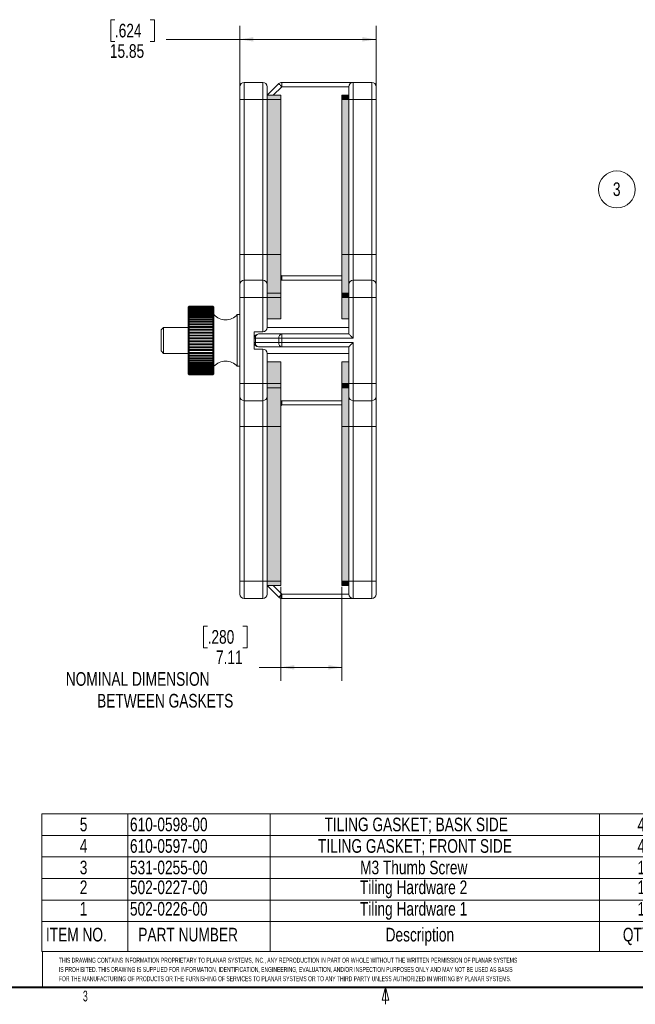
# Model space of a CAD drawing. Header units: millimetres. Extents: x 9 to 550, y 15 to 417.
# Tile 2 of 4: x 194 to 338, y 15 to 244. Entities that reach past the tile are written whole.
import ezdxf

# ---------------------------------------------------------------- set-up
doc = ezdxf.new("R2010")
doc.units = ezdxf.units.MM
doc.styles.add('SLDTEXTSTYLE0', font='TXT', dxfattribs={"width": 0.605})
doc.styles.add('SLDTEXTSTYLE3', font='TXT', dxfattribs={"width": 0.75})
doc.dimstyles.new('SLDDIMSTYLE1', dxfattribs={"dimtxt": 3.175, "dimasz": 3.175, "dimexe": 0, "dimexo": 0.0625, "dimgap": 0.79375, "dimtad": 0, "dimtih": 1, "dimtoh": 1, "dimlfac": 0.5, "dimrnd": 1e-09, "dimzin": 12, "dimdsep": 46, "dimtxsty": 'SLDTEXTSTYLE3', "dimsah": 1, "dimcen": 0.09, "dimadec": 0, "dimazin": 3, "dimtfac": 1, "dimtofl": 0, "dimtmove": 0, "dimatfit": 3, "dimfxl": 1, "dimfrac": 2, "dimtolj": 1, "dimtzin": 12, "dimarcsym": 0})

# ---------------------------------------------------------------- blocks, each defined once
blk = doc.blocks.new('SW_NOTE_4')
at = {"color": 0, "linetype": 'Continuous', "lineweight": 0, "char_height": 1.15, "attachment_point": 1, "style": 'SLDTEXTSTYLE0'}
for s, insert in [('THIS DRAWING CONTAINS INFORMATION PROPRIETARY TO PLANAR SYSTEMS, INC., ANY REPRODUCTION IN PART OR WHOLE WITHOUT THE WRITTEN PERMISSION OF PLANAR SYSTEMS', (0, 1.48)), ('IS PROHIBITED. THIS DRAWING IS SUPPLIED FOR INFORMATION, IDENTIFICATION, ENGINEERING, EVALUATION, AND/OR INSPECTION PURPOSES ONLY AND MAY NOT BE USED AS BASIS', (0, -0.67)), ('FOR THE MANUFACTURING OF PRODUCTS OR THE FURNISHING OF SERVICES TO PLANAR SYSTEMS OR TO ANY THIRD PARTY UNLESS AUTHORIZED IN WRITING BY PLANAR SYSTEMS.', (0, -2.82))]:
    blk.add_mtext(s, dxfattribs=dict(at, insert=insert))
blk = doc.blocks.new('SW_TABLEANNOTATION_1')
at = {"color": 0, "linetype": 'Continuous', "lineweight": 0}
for p, q in [((0, 0), (0, -32)), ((149.74, 0), (0, 0)), ((20, 0), (20, -25)), ((53.13, 0), (53.13, -25)), ((129.74, 0), (129.74, -25)), ((149.74, -32), (149.74, 0)), ((0, -5), (149.74, -5)), ((0, -10), (149.74, -10)), ((0, -15), (149.74, -15)), ((0, -20), (149.74, -20)), ((0, -25), (149.74, -25)), ((20, -25), (20, -32)), ((53.13, -25), (53.13, -32)), ((129.74, -25), (129.74, -32)), ((0, -32), (149.74, -32))]:
    blk.add_line(p, q, dxfattribs=at)
at = {"color": 0, "linetype": 'Continuous', "lineweight": 0, "attachment_point": 1, "style": 'SLDTEXTSTYLE3'}
for s, insert, char_height in [('5', (8.83, -0.85), 3.17), ('610-0598-00', (20.5, -0.85), 3.175), ('TILING GASKET; BASK SIDE', (65.76, -0.85), 3.175), ('4', (138.56, -0.85), 3.17), ('4', (8.83, -5.85), 3.17), ('610-0597-00', (20.5, -5.85), 3.175), ('TILING GASKET; FRONT SIDE', (64.23, -5.85), 3.175), ('4', (138.56, -5.85), 3.17), ('3', (8.83, -10.85), 3.17), ('531-0255-00', (20.5, -10.85), 3.175), ('M3 Thumb Screw', (74.04, -10.85), 3.175), ('1', (138.56, -10.85), 3.17), ('2', (8.83, -15.46), 3.17), ('502-0227-00', (20.5, -15.46), 3.175), ('Tiling Hardware 2', (74, -15.46), 3.175), ('1', (138.56, -15.46), 3.17), ('1', (8.83, -20.46), 3.17), ('502-0226-00', (20.5, -20.46), 3.175), ('Tiling Hardware 1', (74, -20.46), 3.175), ('1', (138.56, -20.46), 3.17), ('ITEM NO.', (0.96, -26.46), 3.175), ('PART NUMBER', (22.44, -26.46), 3.175), ('Description', (79.97, -26.46), 3.175), ('QTY.', (135.15, -26.46), 3.175)]:
    blk.add_mtext(s, dxfattribs=dict(at, insert=insert, char_height=char_height))
blk = doc.blocks.new('_D_2')
at = {"color": 7, "linetype": 'Continuous', "lineweight": 0}
for p, q in [((216.47, 243.96), (215.5, 243.96)), ((215.5, 243.96), (215.5, 238.92)), ((224.68, 243.96), (225.65, 243.96)), ((225.65, 243.96), (225.65, 238.92)), ((245.51, 226.66), (245.51, 242.57)), ((277.21, 226.66), (277.21, 242.57)), ((215.5, 238.92), (216.47, 238.92)), ((225.65, 238.92), (224.68, 238.92)), ((245.51, 239.39), (228.43, 239.39)), ((277.21, 239.39), (245.51, 239.39))]:
    blk.add_line(p, q, dxfattribs=at)
for points in [[(245.51, 239.39), (248.69, 238.88), (248.69, 239.9)], [(277.21, 239.39), (274.04, 239.9), (274.04, 238.88)]]:
    blk.add_solid(points, dxfattribs=at)
at = {"color": 7, "linetype": 'Continuous', "lineweight": 0, "char_height": 3.175, "attachment_point": 1, "style": 'SLDTEXTSTYLE3'}
for s, insert in [('.624', (216.47, 243.02)), ('15.85', (215.3, 238.27))]:
    blk.add_mtext(s, dxfattribs=dict(at, insert=insert))
blk = doc.blocks.new('_D_3')
at = {"color": 7, "linetype": 'Continuous', "lineweight": 0}
for p, q in [((255.07, 112.12), (255.07, 90.22)), ((269.29, 112.12), (269.29, 90.22)), ((238.04, 103), (237.07, 103)), ((237.07, 103), (237.07, 97.96)), ((246.25, 103), (247.22, 103)), ((247.22, 103), (247.22, 97.96)), ((237.07, 97.96), (238.04, 97.96)), ((247.22, 97.96), (246.25, 97.96)), ((255.07, 93.39), (250, 93.39)), ((269.29, 93.39), (255.07, 93.39))]:
    blk.add_line(p, q, dxfattribs=at)
for points in [[(255.07, 93.39), (258.24, 92.88), (258.24, 93.9)], [(269.29, 93.39), (266.12, 93.9), (266.12, 92.88)]]:
    blk.add_solid(points, dxfattribs=at)
at = {"color": 7, "linetype": 'Continuous', "lineweight": 0, "char_height": 3.175, "attachment_point": 1, "style": 'SLDTEXTSTYLE3'}
for s, insert in [('.280', (238.04, 102.06)), ('7.11', (239.98, 97.31)), ('NOMINAL DIMENSION', (205.05, 92.27)), ('BETWEEN GASKETS', (212.33, 87.22))]:
    blk.add_mtext(s, dxfattribs=dict(at, insert=insert))
blk = doc.blocks.new('SW_NOTE_9')
at = {"color": 0, "linetype": 'Continuous', "lineweight": 0}
blk.add_circle((-4.3, 0), 4.3, dxfattribs=at)
at = {"color": 0, "linetype": 'Continuous', "lineweight": 0, "insert": (-4.33, 1.64), "char_height": 3.17, "attachment_point": 2, "style": 'SLDTEXTSTYLE3'}
blk.add_mtext('3', dxfattribs=at)

msp = doc.modelspace()

# ---------------------------------------------------------------- hatches: boundary and pattern name
at = {"linetype": 'Continuous'}
for points in [[(251.865, 225.39), (255.065, 225.39), (255.065, 226.39), (251.865, 226.39)], [(251.865, 189.39), (255.065, 189.39), (255.065, 225.39), (251.865, 225.39)], [(269.29, 225.39), (270.865, 225.39), (270.865, 226.39), (269.29, 226.39)], [(269.29, 189.39), (270.865, 189.39), (270.865, 225.39), (269.29, 225.39)], [(251.865, 180.39), (255.065, 180.39), (255.065, 189.39), (251.865, 189.39)], [(269.29, 180.39), (270.865, 180.39), (270.865, 189.39), (269.29, 189.39)], [(251.865, 179.39), (255.065, 179.39), (255.065, 180.39), (251.865, 180.39)], [(251.865, 174.39), (255.065, 174.39), (255.065, 179.39), (251.865, 179.39)], [(269.29, 179.39), (270.865, 179.39), (270.865, 180.39), (269.29, 180.39)], [(269.29, 174.39), (270.865, 174.39), (270.865, 179.39), (269.29, 179.39)], [(251.865, 159.39), (255.065, 159.39), (255.065, 164.39), (251.865, 164.39)], [(269.29, 159.39), (270.865, 159.39), (270.865, 164.39), (269.29, 164.39)], [(251.865, 158.39), (255.065, 158.39), (255.065, 159.39), (251.865, 159.39)], [(251.865, 149.39), (255.065, 149.39), (255.065, 158.39), (251.865, 158.39)], [(269.29, 158.39), (270.865, 158.39), (270.865, 159.39), (269.29, 159.39)], [(269.29, 149.39), (270.865, 149.39), (270.865, 158.39), (269.29, 158.39)], [(251.865, 113.39), (255.065, 113.39), (255.065, 149.39), (251.865, 149.39)], [(269.29, 113.39), (270.865, 113.39), (270.865, 149.39), (269.29, 149.39)], [(251.865, 112.39), (255.065, 112.39), (255.065, 113.39), (251.865, 113.39)], [(269.29, 112.39), (270.865, 112.39), (270.865, 113.39), (269.29, 113.39)]]:
    msp.add_hatch(color=7, dxfattribs=at).paths.add_polyline_path(points, flags=0)

# ---------------------------------------------------------------- linework, layer by layer
at = {"color": 7, "linetype": 'Continuous', "lineweight": 0}
for p, q in [((246.515, 229.39), (246.515, 225.39)), ((246.515, 229.39), (250.865, 229.39)), ((250.865, 225.39), (250.865, 229.39)), ((251.865, 226.39), (254.572, 229.097)), ((255.279, 229.39), (255.279, 228.39)), ((255.279, 229.39), (271.865, 229.39)), ((271.865, 229.39), (271.865, 225.39)), ((271.865, 229.39), (276.215, 229.39)), ((276.215, 225.39), (276.215, 229.39)), ((245.515, 225.39), (245.515, 228.39)), ((251.865, 228.39), (251.865, 225.39)), ((270.865, 228.39), (255.279, 228.39)), ((270.865, 225.39), (270.865, 228.39)), ((277.215, 228.39), (277.215, 225.39)), ((246.515, 225.39), (245.515, 225.39)), ((245.515, 189.39), (245.515, 225.39)), ((246.515, 225.39), (246.515, 189.39)), ((250.865, 225.39), (246.515, 225.39)), ((250.865, 189.39), (250.865, 225.39)), ((250.865, 225.39), (251.865, 225.39)), ((251.865, 226.39), (255.065, 226.39)), ((251.865, 225.39), (255.065, 225.39)), ((251.865, 225.39), (251.865, 189.39)), ((255.065, 225.39), (255.065, 226.39)), ((255.065, 189.39), (255.065, 225.39)), ((269.29, 226.39), (270.865, 226.39)), ((269.29, 225.39), (269.29, 226.39)), ((269.29, 225.39), (270.865, 225.39)), ((269.29, 189.39), (269.29, 225.39)), ((270.865, 225.39), (270.865, 226.39)), ((270.865, 225.39), (271.865, 225.39)), ((270.865, 189.39), (270.865, 225.39)), ((271.865, 225.39), (271.865, 189.39)), ((276.215, 225.39), (271.865, 225.39)), ((276.215, 189.39), (276.215, 225.39)), ((276.215, 225.39), (277.215, 225.39)), ((277.215, 225.39), (277.215, 189.39)), ((246.515, 189.39), (245.515, 189.39)), ((245.515, 182.39), (245.515, 189.39)), ((246.515, 189.39), (246.515, 183.39)), ((246.515, 189.39), (250.865, 189.39)), ((250.865, 183.39), (250.865, 189.39)), ((250.865, 189.39), (251.865, 189.39)), ((251.865, 189.39), (255.065, 189.39)), ((251.865, 189.39), (251.865, 182.39)), ((255.065, 180.39), (255.065, 189.39)), ((269.29, 189.39), (270.865, 189.39)), ((269.29, 180.39), (269.29, 189.39)), ((270.865, 189.39), (271.865, 189.39)), ((270.865, 182.39), (270.865, 189.39)), ((271.865, 189.39), (271.865, 183.39)), ((271.865, 189.39), (276.215, 189.39)), ((276.215, 183.39), (276.215, 189.39)), ((276.215, 189.39), (277.215, 189.39)), ((277.215, 189.39), (277.215, 182.39)), ((246.515, 183.39), (246.515, 179.39)), ((246.515, 183.39), (250.865, 183.39)), ((250.865, 179.39), (250.865, 183.39)), ((255.279, 183.39), (255.279, 184.39)), ((269.29, 183.39), (255.279, 183.39)), ((271.865, 183.39), (271.865, 179.39)), ((271.865, 183.39), (276.215, 183.39)), ((276.215, 179.39), (276.215, 183.39)), ((245.515, 179.39), (245.515, 182.39)), ((251.865, 182.39), (251.865, 179.39)), ((270.865, 180.39), (270.865, 182.39)), ((277.215, 182.39), (277.215, 179.39)), ((245.515, 159.39), (245.515, 179.39)), ((246.515, 179.39), (245.515, 179.39)), ((250.865, 179.39), (246.515, 179.39)), ((246.515, 179.39), (246.515, 159.39)), ((250.865, 171.39), (250.865, 179.39)), ((251.865, 179.39), (250.865, 179.39)), ((251.865, 180.39), (255.065, 180.39)), ((251.865, 179.39), (255.065, 179.39)), ((251.865, 179.39), (251.865, 172.39)), ((255.065, 179.39), (255.065, 180.39)), ((255.065, 174.39), (255.065, 179.39)), ((269.29, 180.39), (270.865, 180.39)), ((269.29, 179.39), (269.29, 180.39)), ((269.29, 179.39), (270.865, 179.39)), ((269.29, 174.39), (269.29, 179.39)), ((270.865, 179.39), (270.865, 180.39)), ((270.865, 179.39), (271.865, 179.39)), ((270.865, 170.89), (270.865, 179.39)), ((276.215, 179.39), (271.865, 179.39)), ((271.865, 179.39), (271.865, 169.89)), ((277.215, 179.39), (276.215, 179.39)), ((276.215, 159.39), (276.215, 179.39)), ((277.215, 179.39), (277.215, 159.39)), ((233.765, 177.39), (233.515, 177.14)), ((233.515, 161.64), (233.515, 177.14)), ((233.765, 177.39), (233.765, 177.389)), ((233.765, 177.389), (233.765, 177.384)), ((233.765, 177.389), (239.265, 177.389)), ((233.765, 177.384), (233.765, 177.348)), ((239.265, 177.384), (233.765, 177.384)), ((233.765, 177.348), (233.765, 177.326)), ((233.765, 177.348), (239.265, 177.348)), ((233.765, 177.326), (233.765, 177.246)), ((239.265, 177.326), (233.765, 177.326)), ((233.765, 177.246), (233.765, 177.208)), ((233.765, 177.246), (239.265, 177.246)), ((233.765, 177.208), (233.765, 177.085)), ((239.265, 177.208), (233.765, 177.208)), ((233.765, 177.085), (233.765, 177.03)), ((233.765, 177.085), (239.265, 177.085)), ((233.765, 177.03), (233.765, 176.864)), ((239.265, 177.03), (233.765, 177.03)), ((233.765, 176.864), (233.765, 176.795)), ((233.765, 176.864), (239.265, 176.864)), ((233.765, 176.795), (233.765, 176.587)), ((239.265, 176.795), (233.765, 176.795)), ((233.765, 176.612), (239.265, 176.612)), ((233.765, 176.587), (233.765, 176.502)), ((233.765, 176.587), (239.265, 176.587)), ((233.765, 176.502), (233.765, 176.256)), ((239.265, 176.502), (233.765, 176.502)), ((233.765, 176.328), (239.265, 176.328)), ((239.515, 177.14), (239.265, 177.39)), ((239.265, 177.389), (239.265, 177.39)), ((239.265, 177.384), (239.265, 177.389)), ((239.265, 177.348), (239.265, 177.384)), ((239.265, 177.326), (239.265, 177.348)), ((239.265, 177.246), (239.265, 177.326)), ((239.265, 177.208), (239.265, 177.246)), ((239.265, 177.085), (239.265, 177.208)), ((239.265, 177.03), (239.265, 177.085)), ((239.265, 176.864), (239.265, 177.03)), ((239.265, 176.795), (239.265, 176.864)), ((239.265, 176.587), (239.265, 176.795)), ((239.265, 176.502), (239.265, 176.587)), ((239.265, 176.256), (239.265, 176.502)), ((239.515, 177.14), (239.515, 171.518)), ((233.765, 176.256), (233.765, 176.156)), ((233.765, 176.256), (239.265, 176.256)), ((233.765, 176.156), (233.765, 175.872)), ((239.265, 176.156), (233.765, 176.156)), ((233.765, 175.99), (239.265, 175.99)), ((233.765, 175.872), (233.765, 175.758)), ((233.765, 175.872), (239.265, 175.872)), ((233.765, 175.758), (233.765, 175.438)), ((239.265, 175.758), (233.765, 175.758)), ((233.765, 175.603), (239.265, 175.603)), ((233.765, 175.438), (233.765, 175.312)), ((233.765, 175.438), (239.265, 175.438)), ((233.765, 175.312), (233.765, 174.959)), ((239.265, 175.312), (233.765, 175.312)), ((233.765, 175.168), (239.265, 175.168)), ((233.765, 174.959), (233.765, 174.821)), ((233.765, 174.959), (239.265, 174.959)), ((233.765, 174.821), (233.765, 174.437)), ((239.265, 174.821), (233.765, 174.821)), ((233.765, 174.69), (239.265, 174.69)), ((233.765, 174.437), (233.765, 174.288)), ((233.765, 174.437), (239.265, 174.437)), ((233.765, 174.288), (233.765, 173.877)), ((239.265, 174.288), (233.765, 174.288)), ((233.765, 174.171), (239.265, 174.171)), ((239.265, 176.156), (239.265, 176.256)), ((239.265, 175.872), (239.265, 176.156)), ((239.265, 175.758), (239.265, 175.872)), ((239.265, 175.438), (239.265, 175.758)), ((239.265, 175.312), (239.265, 175.438)), ((239.265, 174.959), (239.265, 175.312)), ((239.265, 174.821), (239.265, 174.959)), ((239.265, 174.437), (239.265, 174.821)), ((239.265, 174.288), (239.265, 174.437)), ((239.265, 173.877), (239.265, 174.288)), ((245.515, 175.39), (244.915, 175.39)), ((244.915, 171.037), (244.915, 175.39)), ((251.865, 174.39), (255.065, 174.39)), ((269.29, 174.39), (270.865, 174.39)), ((227.776, 172.39), (227.215, 171.829)), ((227.215, 171.829), (227.215, 166.951)), ((233.515, 172.39), (227.776, 172.39)), ((227.776, 172.39), (227.776, 166.39)), ((233.765, 173.877), (233.765, 173.718)), ((233.765, 173.877), (239.265, 173.877)), ((233.765, 173.718), (233.765, 173.282)), ((239.265, 173.718), (233.765, 173.718)), ((233.765, 173.615), (239.265, 173.615)), ((233.765, 173.282), (233.765, 173.115)), ((233.765, 173.282), (239.265, 173.282)), ((233.765, 173.115), (233.765, 172.658)), ((239.265, 173.115), (233.765, 173.115)), ((233.765, 173.028), (239.265, 173.028)), ((233.765, 172.658), (233.765, 172.484)), ((233.765, 172.658), (239.265, 172.658)), ((233.765, 172.484), (233.765, 172.01)), ((239.265, 172.484), (233.765, 172.484)), ((233.765, 172.413), (239.265, 172.413)), ((233.765, 172.01), (233.765, 171.829)), ((233.765, 172.01), (239.265, 172.01)), ((233.765, 171.829), (233.765, 171.341)), ((239.265, 171.829), (233.765, 171.829)), ((233.765, 171.774), (239.265, 171.774)), ((239.265, 173.718), (239.265, 173.877)), ((239.265, 173.282), (239.265, 173.718)), ((239.265, 173.115), (239.265, 173.282)), ((239.265, 172.658), (239.265, 173.115)), ((239.265, 172.484), (239.265, 172.658)), ((239.265, 172.01), (239.265, 172.484)), ((239.265, 171.829), (239.265, 172.01)), ((239.265, 171.341), (239.265, 171.829)), ((270.865, 172.39), (251.865, 172.39)), ((233.765, 171.341), (233.765, 171.156)), ((233.765, 171.341), (239.265, 171.341)), ((233.765, 171.156), (233.765, 170.657)), ((239.265, 171.156), (233.765, 171.156)), ((233.765, 171.118), (239.265, 171.118)), ((233.765, 170.657), (233.765, 170.469)), ((233.765, 170.657), (239.265, 170.657)), ((233.765, 170.469), (233.765, 169.964)), ((239.265, 170.469), (233.765, 170.469)), ((233.765, 170.449), (239.265, 170.449)), ((233.765, 169.964), (233.765, 169.774)), ((233.765, 169.964), (239.265, 169.964)), ((233.765, 169.774), (233.765, 169.266)), ((239.265, 169.774), (233.765, 169.774)), ((233.765, 169.771), (239.265, 169.771)), ((239.265, 171.156), (239.265, 171.341)), ((239.265, 170.657), (239.265, 171.156)), ((239.265, 170.469), (239.265, 170.657)), ((239.265, 169.964), (239.265, 170.469)), ((239.265, 169.774), (239.265, 169.964)), ((239.265, 169.266), (239.265, 169.774)), ((239.515, 171.518), (239.515, 161.64)), ((244.915, 163.39), (244.915, 171.037)), ((248.865, 171.39), (248.865, 167.39)), ((248.865, 171.39), (250.865, 171.39)), ((249.158, 169.89), (248.865, 169.89)), ((254.572, 169.89), (249.158, 169.89)), ((249.158, 169.89), (249.158, 168.89)), ((249.865, 170.89), (255.279, 170.89)), ((255.279, 169.89), (254.572, 169.89)), ((254.572, 168.89), (254.572, 169.89)), ((255.279, 170.89), (270.865, 170.89)), ((255.279, 169.89), (255.279, 170.89)), ((255.279, 169.89), (255.279, 168.89)), ((271.865, 169.89), (255.279, 169.89)), ((233.765, 169.266), (233.765, 169.076)), ((233.765, 169.266), (239.265, 169.266)), ((233.765, 169.076), (233.765, 168.57)), ((239.265, 169.076), (233.765, 169.076)), ((239.265, 168.584), (233.765, 168.584)), ((233.765, 168.57), (233.765, 168.381)), ((233.765, 168.57), (239.265, 168.57)), ((233.765, 168.381), (233.765, 167.879)), ((239.265, 168.381), (233.765, 168.381)), ((239.265, 167.911), (233.765, 167.911)), ((233.765, 167.879), (233.765, 167.693)), ((233.765, 167.879), (239.265, 167.879)), ((233.765, 167.693), (233.765, 167.2)), ((239.265, 167.693), (233.765, 167.693)), ((239.265, 167.249), (233.765, 167.249)), ((233.765, 167.2), (233.765, 167.018)), ((233.765, 167.2), (239.265, 167.2)), ((239.265, 169.076), (239.265, 169.266)), ((239.265, 168.57), (239.265, 169.076)), ((239.265, 168.381), (239.265, 168.57)), ((239.265, 167.879), (239.265, 168.381)), ((239.265, 167.693), (239.265, 167.879)), ((239.265, 167.2), (239.265, 167.693)), ((239.265, 167.018), (239.265, 167.2)), ((248.865, 168.89), (249.158, 168.89)), ((248.865, 167.39), (250.865, 167.39)), ((249.158, 168.89), (254.572, 168.89)), ((255.279, 167.89), (249.865, 167.89)), ((250.865, 159.39), (250.865, 167.39)), ((254.572, 168.89), (255.279, 168.89)), ((255.279, 168.89), (271.865, 168.89)), ((255.279, 167.89), (255.279, 168.89)), ((270.865, 167.89), (255.279, 167.89)), ((270.865, 159.39), (270.865, 167.89)), ((271.865, 168.89), (271.865, 159.39)), ((227.215, 166.951), (227.776, 166.39)), ((227.776, 166.39), (233.515, 166.39)), ((233.765, 167.018), (233.765, 166.538)), ((239.265, 167.018), (233.765, 167.018)), ((239.265, 166.603), (233.765, 166.603)), ((233.765, 166.538), (233.765, 166.361)), ((233.765, 166.538), (239.265, 166.538)), ((233.765, 166.361), (233.765, 165.897)), ((239.265, 166.361), (233.765, 166.361)), ((239.265, 165.979), (233.765, 165.979)), ((233.765, 165.897), (233.765, 165.727)), ((233.765, 165.897), (239.265, 165.897)), ((233.765, 165.727), (233.765, 165.283)), ((239.265, 165.727), (233.765, 165.727)), ((239.265, 165.381), (233.765, 165.381)), ((233.765, 165.283), (233.765, 165.121)), ((233.765, 165.283), (239.265, 165.283)), ((233.765, 165.121), (233.765, 164.701)), ((239.265, 165.121), (233.765, 165.121)), ((239.265, 166.538), (239.265, 167.018)), ((239.265, 166.361), (239.265, 166.538)), ((239.265, 165.897), (239.265, 166.361)), ((239.265, 165.727), (239.265, 165.897)), ((239.265, 165.283), (239.265, 165.727)), ((239.265, 165.121), (239.265, 165.283)), ((239.265, 164.701), (239.265, 165.121)), ((251.865, 166.39), (270.865, 166.39)), ((251.865, 166.39), (251.865, 159.39)), ((239.265, 164.813), (233.765, 164.813)), ((233.765, 164.701), (233.765, 164.548)), ((233.765, 164.701), (239.265, 164.701)), ((233.765, 164.548), (233.765, 164.154)), ((239.265, 164.548), (233.765, 164.548)), ((239.265, 164.28), (233.765, 164.28)), ((233.765, 164.154), (233.765, 164.011)), ((233.765, 164.154), (239.265, 164.154)), ((233.765, 164.011), (233.765, 163.646)), ((239.265, 164.011), (233.765, 164.011)), ((239.265, 163.786), (233.765, 163.786)), ((233.765, 163.646), (233.765, 163.516)), ((233.765, 163.646), (239.265, 163.646)), ((233.765, 163.516), (233.765, 163.183)), ((239.265, 163.516), (233.765, 163.516)), ((239.265, 163.334), (233.765, 163.334)), ((233.765, 163.183), (233.765, 163.065)), ((233.765, 163.183), (239.265, 163.183)), ((233.765, 163.065), (233.765, 162.767)), ((239.265, 163.065), (233.765, 163.065)), ((239.265, 162.929), (233.765, 162.929)), ((233.765, 162.767), (233.765, 162.662)), ((233.765, 162.767), (239.265, 162.767)), ((233.765, 162.662), (233.765, 162.401)), ((239.265, 162.662), (233.765, 162.662)), ((239.265, 162.572), (233.765, 162.572)), ((239.265, 164.548), (239.265, 164.701)), ((239.265, 164.154), (239.265, 164.548)), ((239.265, 164.011), (239.265, 164.154)), ((239.265, 163.646), (239.265, 164.011)), ((239.265, 163.516), (239.265, 163.646)), ((239.265, 163.183), (239.265, 163.516)), ((239.265, 163.065), (239.265, 163.183)), ((239.265, 162.767), (239.265, 163.065)), ((239.265, 162.662), (239.265, 162.767)), ((239.265, 162.401), (239.265, 162.662)), ((244.915, 163.39), (245.515, 163.39)), ((251.865, 164.39), (255.065, 164.39)), ((255.065, 159.39), (255.065, 164.39)), ((269.29, 159.39), (269.29, 164.39)), ((269.29, 164.39), (270.865, 164.39)), ((233.515, 161.64), (233.765, 161.39)), ((233.765, 162.401), (233.765, 162.31)), ((233.765, 162.401), (239.265, 162.401)), ((233.765, 162.31), (233.765, 162.088)), ((239.265, 162.31), (233.765, 162.31)), ((239.265, 162.268), (233.765, 162.268)), ((233.765, 162.088), (233.765, 162.013)), ((233.765, 162.088), (239.265, 162.088)), ((233.765, 162.013), (233.765, 161.831)), ((239.265, 162.013), (233.765, 162.013)), ((233.765, 161.831), (233.765, 161.771)), ((233.765, 161.831), (239.265, 161.831)), ((233.765, 161.771), (233.765, 161.632)), ((239.265, 161.771), (233.765, 161.771)), ((233.765, 161.632), (233.765, 161.587)), ((233.765, 161.632), (239.265, 161.632)), ((233.765, 161.587), (233.765, 161.491)), ((239.265, 161.587), (233.765, 161.587)), ((233.765, 161.491), (233.765, 161.463)), ((233.765, 161.491), (239.265, 161.491)), ((233.765, 161.463), (233.765, 161.411)), ((239.265, 161.463), (233.765, 161.463)), ((233.765, 161.411), (233.765, 161.399)), ((233.765, 161.411), (239.265, 161.411)), ((233.765, 161.399), (233.765, 161.39)), ((239.265, 161.399), (233.765, 161.399)), ((233.765, 161.391), (239.265, 161.391)), ((239.265, 162.31), (239.265, 162.401)), ((239.265, 162.088), (239.265, 162.31)), ((239.265, 162.013), (239.265, 162.088)), ((239.265, 161.831), (239.265, 162.013)), ((239.265, 161.771), (239.265, 161.831)), ((239.265, 161.632), (239.265, 161.771)), ((239.265, 161.39), (239.515, 161.64)), ((239.265, 161.587), (239.265, 161.632)), ((239.265, 161.491), (239.265, 161.587)), ((239.265, 161.463), (239.265, 161.491)), ((239.265, 161.411), (239.265, 161.463)), ((239.265, 161.399), (239.265, 161.411)), ((239.265, 161.39), (239.265, 161.399)), ((245.515, 156.39), (245.515, 159.39)), ((246.515, 159.39), (245.515, 159.39)), ((246.515, 159.39), (250.865, 159.39)), ((246.515, 159.39), (246.515, 155.39)), ((250.865, 159.39), (251.865, 159.39)), ((250.865, 155.39), (250.865, 159.39)), ((251.865, 159.39), (255.065, 159.39)), ((251.865, 159.39), (251.865, 156.39)), ((251.865, 158.39), (255.065, 158.39)), ((255.065, 158.39), (255.065, 159.39)), ((255.065, 149.39), (255.065, 158.39)), ((269.29, 159.39), (270.865, 159.39)), ((269.29, 158.39), (269.29, 159.39)), ((269.29, 158.39), (270.865, 158.39)), ((269.29, 149.39), (269.29, 158.39)), ((270.865, 156.39), (270.865, 159.39)), ((271.865, 159.39), (270.865, 159.39)), ((271.865, 159.39), (271.865, 155.39)), ((271.865, 159.39), (276.215, 159.39)), ((277.215, 159.39), (276.215, 159.39)), ((276.215, 155.39), (276.215, 159.39)), ((277.215, 159.39), (277.215, 156.39)), ((245.515, 149.39), (245.515, 156.39)), ((251.865, 156.39), (251.865, 149.39)), ((270.865, 149.39), (270.865, 156.39)), ((277.215, 156.39), (277.215, 149.39)), ((250.865, 155.39), (246.515, 155.39)), ((246.515, 155.39), (246.515, 149.39)), ((250.865, 149.39), (250.865, 155.39)), ((255.279, 155.39), (269.29, 155.39)), ((255.279, 155.39), (255.279, 154.39)), ((276.215, 155.39), (271.865, 155.39)), ((271.865, 155.39), (271.865, 149.39)), ((276.215, 149.39), (276.215, 155.39)), ((245.515, 149.39), (246.515, 149.39)), ((245.515, 113.39), (245.515, 149.39)), ((250.865, 149.39), (246.515, 149.39)), ((246.515, 149.39), (246.515, 113.39)), ((251.865, 149.39), (250.865, 149.39)), ((250.865, 113.39), (250.865, 149.39)), ((251.865, 149.39), (255.065, 149.39)), ((251.865, 149.39), (251.865, 113.39)), ((255.065, 113.39), (255.065, 149.39)), ((269.29, 149.39), (270.865, 149.39)), ((269.29, 113.39), (269.29, 149.39)), ((271.865, 149.39), (270.865, 149.39)), ((270.865, 113.39), (270.865, 149.39)), ((276.215, 149.39), (271.865, 149.39)), ((271.865, 149.39), (271.865, 113.39)), ((277.215, 149.39), (276.215, 149.39)), ((276.215, 113.39), (276.215, 149.39)), ((277.215, 149.39), (277.215, 113.39)), ((245.515, 113.39), (246.515, 113.39)), ((245.515, 110.39), (245.515, 113.39)), ((246.515, 113.39), (250.865, 113.39)), ((246.515, 113.39), (246.515, 109.39)), ((251.865, 113.39), (250.865, 113.39)), ((250.865, 109.39), (250.865, 113.39)), ((251.865, 113.39), (255.065, 113.39)), ((251.865, 113.39), (251.865, 110.39)), ((251.865, 112.39), (255.065, 112.39)), ((254.572, 109.683), (251.865, 112.39)), ((255.065, 112.39), (255.065, 113.39)), ((269.29, 113.39), (270.865, 113.39)), ((269.29, 112.39), (269.29, 113.39)), ((269.29, 112.39), (270.865, 112.39)), ((271.865, 113.39), (270.865, 113.39)), ((270.865, 110.39), (270.865, 113.39)), ((271.865, 113.39), (276.215, 113.39)), ((271.865, 113.39), (271.865, 109.39)), ((277.215, 113.39), (276.215, 113.39)), ((276.215, 109.39), (276.215, 113.39)), ((277.215, 113.39), (277.215, 110.39)), ((255.279, 110.39), (270.865, 110.39)), ((255.279, 109.39), (255.279, 110.39)), ((250.865, 109.39), (246.515, 109.39)), ((271.865, 109.39), (255.279, 109.39)), ((276.215, 109.39), (271.865, 109.39)), ((279.4, 19.05), (278.65, 16.05)), ((279.4, 19.05), (280.15, 16.05)), ((279.4, 19.05), (279.4, 15.05)), ((280.15, 16.05), (278.65, 16.05))]:
    msp.add_line(p, q, dxfattribs=at)
at = {"color": 8, "linetype": 'Continuous', "lineweight": 0}
for p, q in [((255.279, 228.39), (253.279, 226.39)), ((255.065, 184.604), (255.279, 184.39)), ((255.065, 184.176), (255.279, 184.39)), ((255.279, 184.39), (269.29, 184.39)), ((255.065, 154.604), (255.279, 154.39)), ((255.279, 154.39), (255.065, 154.176)), ((269.29, 154.39), (255.279, 154.39)), ((253.279, 112.39), (255.279, 110.39))]:
    msp.add_line(p, q, dxfattribs=at)
at = {"color": 7, "linetype": 'Continuous', "lineweight": 15}
for p, q in [((349.208, 27.298), (199.65, 27.298)), ((199.65, 27.298), (199.65, 19.121))]:
    msp.add_line(p, q, dxfattribs=at)
at = {"color": 7, "linetype": 'Continuous', "lineweight": 40}
msp.add_line((12.7, 19.05), (546.1, 19.05), dxfattribs=at)
at = {"color": 7, "linetype": 'Continuous', "lineweight": 0, "flags": 128}
for points in [[(254.572, 229.097), (254.586, 229.084), (254.626, 229.043), (254.691, 228.978), (254.779, 228.89), (254.886, 228.783), (255.009, 228.661), (255.141, 228.528), (255.279, 228.39)], [(270.865, 170.89), (270.884, 170.871), (270.941, 170.814), (271.033, 170.722), (271.158, 170.597), (271.309, 170.446), (271.482, 170.273), (271.67, 170.085), (271.865, 169.89)], [(271.865, 168.89), (271.67, 168.695), (271.482, 168.507), (271.309, 168.335), (271.158, 168.183), (271.033, 168.059), (270.941, 167.966), (270.884, 167.909), (270.865, 167.89)], [(254.572, 109.683), (254.586, 109.697), (254.626, 109.737), (254.691, 109.802), (254.779, 109.89), (254.886, 109.997), (255.009, 110.119), (255.141, 110.252), (255.279, 110.39)]]:
    msp.add_lwpolyline(points, dxfattribs=at)
at = {"color": 7, "linetype": 'Continuous', "lineweight": 0}
for centre, radius, start, end in [((246.515, 228.39), 1, 90, 180), ((250.865, 228.39), 1, 0, 90), ((255.279, 228.39), 1, 90, 135), ((271.865, 228.39), 1, 90, 180), ((276.215, 228.39), 1, 0, 90), ((246.515, 182.39), 1, 90, 180), ((250.865, 182.39), 1, 0, 90), ((255.279, 184.39), 1, 257.65407, 270), ((271.865, 182.39), 1, 90, 180), ((276.215, 182.39), 1, 0, 90), ((242.215, 177.828), 3.638, 222.07502, 317.92498), ((250.865, 172.39), 1, 270, 0), ((249.865, 169.89), 1, 90, 180), ((250.042, 170.015), 0.893, 101.42175, 188.04933), ((255.456, 170.015), 0.893, 101.42192, 188.04931), ((249.865, 168.89), 1, 180, 270), ((250.042, 168.765), 0.893, 171.95067, 258.57825), ((250.865, 166.39), 1, 0, 90), ((255.456, 168.765), 0.893, 171.95069, 258.57808), ((242.215, 160.953), 3.638, 42.07502, 137.92498), ((246.515, 156.39), 1, 180, 270), ((250.865, 156.39), 1, 270, 0), ((271.865, 156.39), 1, 180, 270), ((276.215, 156.39), 1, 270, 0), ((255.279, 154.39), 1, 90, 102.34593), ((246.515, 110.39), 1, 180, 270), ((250.865, 110.39), 1, 270, 0), ((271.865, 110.39), 1, 180, 270), ((276.215, 110.39), 1, 270, 0), ((255.279, 110.39), 1, 225, 270)]:
    msp.add_arc(centre, radius, start, end, dxfattribs=at)

# ---------------------------------------------------------------- block references
for name, p in [('SW_NOTE_9', (337.524, 204.504)), ('SW_TABLEANNOTATION_1', (199.471, 59.298)), ('SW_NOTE_4', (203.446, 24.393))]:
    msp.add_blockref(name, p, dxfattribs=at)

# ---------------------------------------------------------------- texts
at = {"color": 7, "linetype": 'Continuous', "lineweight": 0, "insert": (209.59, 18.224), "char_height": 2.5, "attachment_point": 2, "style": 'SLDTEXTSTYLE0'}
msp.add_mtext('3', dxfattribs=at)

# ---------------------------------------------------------------- dimensions: what is measured, and where the dimension line sits
at = {"color": 7, "linetype": 'Continuous', "lineweight": 0}
dim = msp.add_linear_dim(base=(245.515, 239.39), p1=(277.215, 225.39), p2=(245.515, 225.39), dimstyle='SLDDIMSTYLE1', dxfattribs=at)
dim.commit()
dim.dimension.update_dxf_attribs({"geometry": '_D_2', "text_midpoint": (220.575, 239.39), "dimtype": 160})
dim = msp.add_linear_dim(base=(269.29, 93.39), p1=(255.065, 113.39), p2=(269.29, 113.39), text='<> \\PNOMINAL DIMENSION\\PBETWEEN GASKETS', dimstyle='SLDDIMSTYLE1', dxfattribs=at)
dim.commit()
dim.dimension.update_dxf_attribs({"geometry": '_D_3', "text_midpoint": (227.203, 93.39), "dimtype": 160})

doc.saveas('drawing.dxf')
